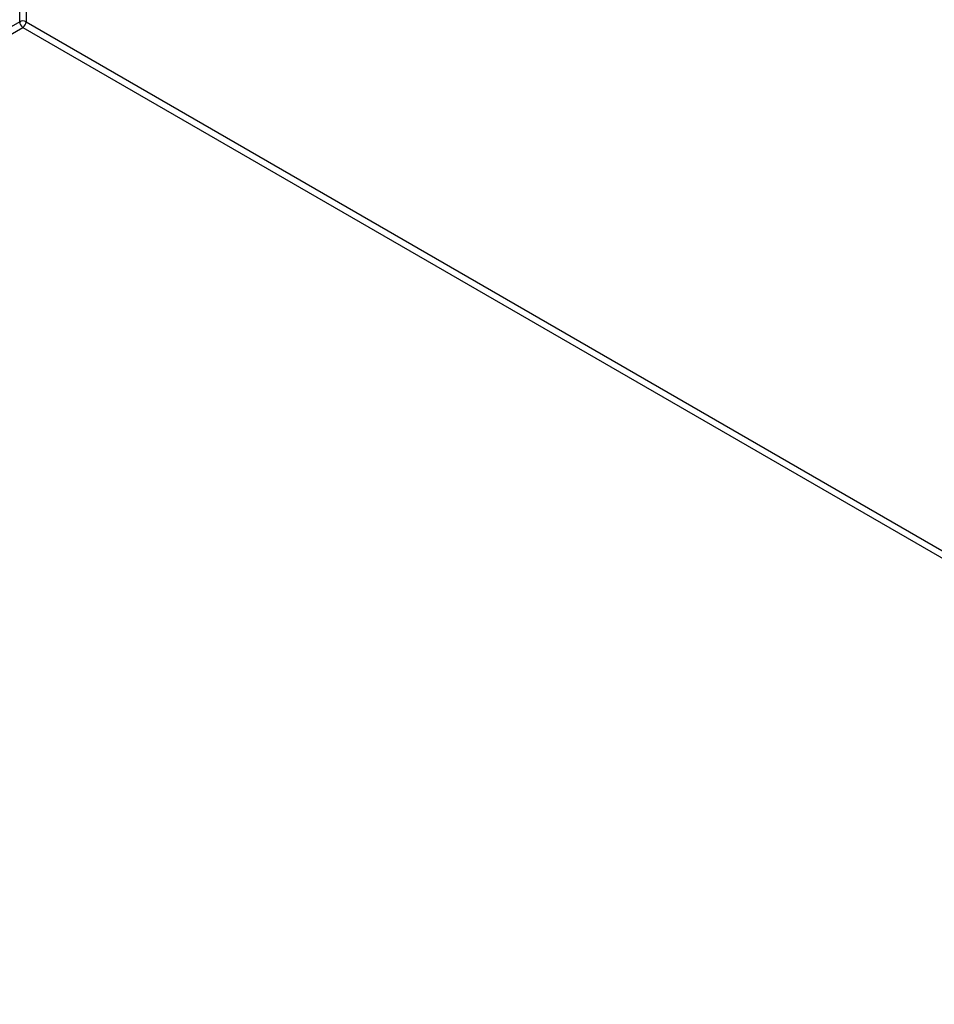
# Model space of a CAD drawing. Header units: inches. Extents: x 12 to 202, y 14 to 131.
# Tile 43 of 56: x 180.92 to 187.14, y 67.4 to 74.1. Entities that reach past the tile are written whole.
import ezdxf

# ---------------------------------------------------------------- set-up
doc = ezdxf.new("R2010")
doc.units = ezdxf.units.IN
doc.header["$MEASUREMENT"] = 0
doc.layers.add('Visible Tangent Edges(ANSI)', color=7, linetype='Continuous', lineweight=25)

msp = doc.modelspace()

# ---------------------------------------------------------------- linework, layer by layer
at = {"layer": 'Visible Tangent Edges(ANSI)'}
for p, q in [((180.9198, 74.0839), (180.9198, 87.3729)), ((180.9636, 87.3475), (180.9636, 74.0839)), ((180.9198, 74.0839), (173.0804, 69.5578)), ((180.9636, 74.0839), (192.4503, 67.4521)), ((173.1023, 69.5198), (180.9417, 74.0459)), ((180.9417, 74.0459), (192.4503, 67.4014))]:
    msp.add_line(p, q, dxfattribs=at)
for major_axis, start_param, end_param in [((0.031, 0), 0.785398, 2.356194), ((0.0155, -0.0268), 3.926991, 5.497787), ((0.0155, 0.0268), 3.926991, 5.497787)]:
    msp.add_ellipse((180.9417, 74.0712), major_axis=major_axis, ratio=0.57735, start_param=start_param, end_param=end_param, dxfattribs=at)

doc.saveas('drawing.dxf')
